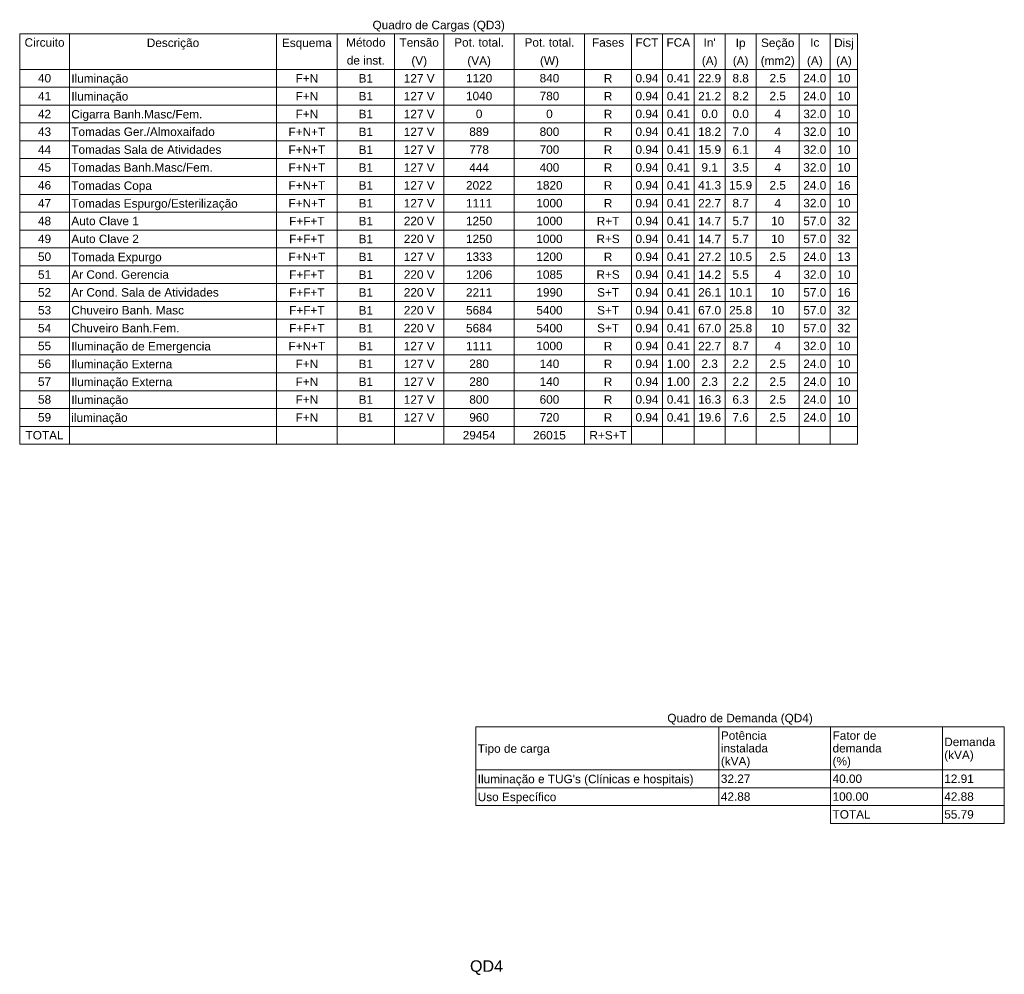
# Model space of a CAD drawing. Header units: millimetres. Extents: x -8 to 220, y -114 to 51.
# Tile 72 of 82: x 124 to 149, y 7 to 31. Entities that reach past the tile are written whole.
import ezdxf

# ---------------------------------------------------------------- set-up
doc = ezdxf.new("R2010")
doc.units = ezdxf.units.MM
doc.header["$MEASUREMENT"] = 0
doc.layers.add('DI-Tabelas', color=7, linetype='Continuous', lineweight=5)
doc.layers.add('DI-Títulos', color=3, linetype='Continuous', lineweight=5)
doc.styles.add('Arial', font='arial.ttf')

msp = doc.modelspace()

# ---------------------------------------------------------------- linework, layer by layer
at = {"layer": 'DI-Tabelas'}
for p, q in [((145.567, 31.027), (123.72, 31.027)), ((123.72, 30.562), (123.72, 31.027)), ((125.016, 31.027), (125.016, 30.562)), ((130.418, 31.027), (130.418, 30.562)), ((131.996, 31.027), (131.996, 30.562)), ((133.492, 31.027), (133.492, 30.562)), ((134.781, 31.027), (134.781, 30.562)), ((136.615, 31.027), (136.615, 30.562)), ((138.449, 31.027), (138.449, 30.562)), ((139.67, 31.027), (139.67, 30.562)), ((140.478, 31.027), (140.478, 30.562)), ((141.304, 31.027), (141.304, 30.562)), ((142.112, 31.027), (142.112, 30.562)), ((142.92, 31.027), (142.92, 30.562)), ((144.046, 31.027), (144.046, 30.562)), ((144.854, 31.027), (144.854, 30.562)), ((145.567, 31.027), (145.567, 30.562)), ((123.72, 30.097), (123.72, 30.562)), ((125.016, 30.562), (125.016, 30.097)), ((130.418, 30.562), (130.418, 30.097)), ((131.996, 30.562), (131.996, 30.097)), ((133.492, 30.562), (133.492, 30.097)), ((134.781, 30.562), (134.781, 30.097)), ((136.615, 30.562), (136.615, 30.097)), ((138.449, 30.562), (138.449, 30.097)), ((139.67, 30.562), (139.67, 30.097)), ((140.478, 30.562), (140.478, 30.097)), ((141.304, 30.562), (141.304, 30.097)), ((142.112, 30.562), (142.112, 30.097)), ((142.92, 30.562), (142.92, 30.097)), ((144.046, 30.562), (144.046, 30.097)), ((144.854, 30.562), (144.854, 30.097)), ((145.567, 30.562), (145.567, 30.097)), ((125.016, 30.097), (123.72, 30.097)), ((123.72, 29.632), (123.72, 30.097)), ((123.72, 30.097), (125.016, 30.097)), ((130.418, 30.097), (125.016, 30.097)), ((125.016, 30.097), (125.016, 29.632)), ((125.016, 30.097), (130.418, 30.097)), ((131.996, 30.097), (130.418, 30.097)), ((130.418, 30.097), (130.418, 29.632)), ((130.418, 30.097), (131.996, 30.097)), ((133.492, 30.097), (131.996, 30.097)), ((131.996, 30.097), (131.996, 29.632)), ((131.996, 30.097), (133.492, 30.097)), ((134.781, 30.097), (133.492, 30.097)), ((133.492, 30.097), (133.492, 29.632)), ((133.492, 30.097), (134.781, 30.097)), ((136.615, 30.097), (134.781, 30.097)), ((134.781, 30.097), (134.781, 29.632)), ((134.781, 30.097), (136.615, 30.097)), ((138.449, 30.097), (136.615, 30.097)), ((136.615, 30.097), (136.615, 29.632)), ((136.615, 30.097), (138.449, 30.097)), ((139.67, 30.097), (138.449, 30.097)), ((138.449, 30.097), (138.449, 29.632)), ((138.449, 30.097), (139.67, 30.097)), ((140.478, 30.097), (139.67, 30.097)), ((139.67, 30.097), (139.67, 29.632)), ((139.67, 30.097), (140.478, 30.097)), ((141.304, 30.097), (140.478, 30.097)), ((140.478, 30.097), (140.478, 29.632)), ((140.478, 30.097), (141.304, 30.097)), ((142.112, 30.097), (141.304, 30.097)), ((141.304, 30.097), (141.304, 29.632)), ((141.304, 30.097), (142.112, 30.097)), ((142.92, 30.097), (142.112, 30.097)), ((142.112, 30.097), (142.112, 29.632)), ((142.112, 30.097), (142.92, 30.097)), ((144.046, 30.097), (142.92, 30.097)), ((142.92, 30.097), (142.92, 29.632)), ((142.92, 30.097), (144.046, 30.097)), ((144.854, 30.097), (144.046, 30.097)), ((144.046, 30.097), (144.046, 29.632)), ((144.046, 30.097), (144.854, 30.097)), ((145.567, 30.097), (144.854, 30.097)), ((144.854, 30.097), (144.854, 29.632)), ((144.854, 30.097), (145.567, 30.097)), ((145.567, 30.097), (145.567, 29.632)), ((125.016, 29.632), (123.72, 29.632)), ((123.72, 29.166), (123.72, 29.632)), ((130.418, 29.632), (125.016, 29.632)), ((125.016, 29.632), (125.016, 29.166)), ((131.996, 29.632), (130.418, 29.632)), ((130.418, 29.632), (130.418, 29.166)), ((133.492, 29.632), (131.996, 29.632)), ((131.996, 29.632), (131.996, 29.166)), ((134.781, 29.632), (133.492, 29.632)), ((133.492, 29.632), (133.492, 29.166)), ((136.615, 29.632), (134.781, 29.632)), ((134.781, 29.632), (134.781, 29.166)), ((138.449, 29.632), (136.615, 29.632)), ((136.615, 29.632), (136.615, 29.166)), ((139.67, 29.632), (138.449, 29.632)), ((138.449, 29.632), (138.449, 29.166)), ((140.478, 29.632), (139.67, 29.632)), ((139.67, 29.632), (139.67, 29.166)), ((141.304, 29.632), (140.478, 29.632)), ((140.478, 29.632), (140.478, 29.166)), ((142.112, 29.632), (141.304, 29.632)), ((141.304, 29.632), (141.304, 29.166)), ((142.92, 29.632), (142.112, 29.632)), ((142.112, 29.632), (142.112, 29.166)), ((144.046, 29.632), (142.92, 29.632)), ((142.92, 29.632), (142.92, 29.166)), ((144.854, 29.632), (144.046, 29.632)), ((144.046, 29.632), (144.046, 29.166)), ((145.567, 29.632), (144.854, 29.632)), ((144.854, 29.632), (144.854, 29.166)), ((145.567, 29.632), (145.567, 29.166)), ((125.016, 29.166), (123.72, 29.166)), ((123.72, 28.701), (123.72, 29.166)), ((130.418, 29.166), (125.016, 29.166)), ((125.016, 29.166), (125.016, 28.701)), ((131.996, 29.166), (130.418, 29.166)), ((130.418, 29.166), (130.418, 28.701)), ((133.492, 29.166), (131.996, 29.166)), ((131.996, 29.166), (131.996, 28.701)), ((134.781, 29.166), (133.492, 29.166)), ((133.492, 29.166), (133.492, 28.701)), ((136.615, 29.166), (134.781, 29.166)), ((134.781, 29.166), (134.781, 28.701)), ((138.449, 29.166), (136.615, 29.166)), ((136.615, 29.166), (136.615, 28.701)), ((139.67, 29.166), (138.449, 29.166)), ((138.449, 29.166), (138.449, 28.701)), ((140.478, 29.166), (139.67, 29.166)), ((139.67, 29.166), (139.67, 28.701)), ((141.304, 29.166), (140.478, 29.166)), ((140.478, 29.166), (140.478, 28.701)), ((142.112, 29.166), (141.304, 29.166)), ((141.304, 29.166), (141.304, 28.701)), ((142.92, 29.166), (142.112, 29.166)), ((142.112, 29.166), (142.112, 28.701)), ((144.046, 29.166), (142.92, 29.166)), ((142.92, 29.166), (142.92, 28.701)), ((144.854, 29.166), (144.046, 29.166)), ((144.046, 29.166), (144.046, 28.701)), ((145.567, 29.166), (144.854, 29.166)), ((144.854, 29.166), (144.854, 28.701)), ((145.567, 29.166), (145.567, 28.701)), ((125.016, 28.701), (123.72, 28.701)), ((123.72, 28.236), (123.72, 28.701)), ((130.418, 28.701), (125.016, 28.701)), ((125.016, 28.701), (125.016, 28.236)), ((131.996, 28.701), (130.418, 28.701)), ((130.418, 28.701), (130.418, 28.236)), ((133.492, 28.701), (131.996, 28.701)), ((131.996, 28.701), (131.996, 28.236)), ((134.781, 28.701), (133.492, 28.701)), ((133.492, 28.701), (133.492, 28.236)), ((136.615, 28.701), (134.781, 28.701)), ((134.781, 28.701), (134.781, 28.236)), ((138.449, 28.701), (136.615, 28.701)), ((136.615, 28.701), (136.615, 28.236)), ((139.67, 28.701), (138.449, 28.701)), ((138.449, 28.701), (138.449, 28.236)), ((140.478, 28.701), (139.67, 28.701)), ((139.67, 28.701), (139.67, 28.236)), ((141.304, 28.701), (140.478, 28.701)), ((140.478, 28.701), (140.478, 28.236)), ((142.112, 28.701), (141.304, 28.701)), ((141.304, 28.701), (141.304, 28.236)), ((142.92, 28.701), (142.112, 28.701)), ((142.112, 28.701), (142.112, 28.236)), ((144.046, 28.701), (142.92, 28.701)), ((142.92, 28.701), (142.92, 28.236)), ((144.854, 28.701), (144.046, 28.701)), ((144.046, 28.701), (144.046, 28.236)), ((145.567, 28.701), (144.854, 28.701)), ((144.854, 28.701), (144.854, 28.236)), ((145.567, 28.701), (145.567, 28.236)), ((125.016, 28.236), (123.72, 28.236)), ((123.72, 27.771), (123.72, 28.236)), ((130.418, 28.236), (125.016, 28.236)), ((125.016, 28.236), (125.016, 27.771)), ((131.996, 28.236), (130.418, 28.236)), ((130.418, 28.236), (130.418, 27.771)), ((133.492, 28.236), (131.996, 28.236)), ((131.996, 28.236), (131.996, 27.771)), ((134.781, 28.236), (133.492, 28.236)), ((133.492, 28.236), (133.492, 27.771)), ((136.615, 28.236), (134.781, 28.236)), ((134.781, 28.236), (134.781, 27.771)), ((138.449, 28.236), (136.615, 28.236)), ((136.615, 28.236), (136.615, 27.771)), ((139.67, 28.236), (138.449, 28.236)), ((138.449, 28.236), (138.449, 27.771)), ((140.478, 28.236), (139.67, 28.236)), ((139.67, 28.236), (139.67, 27.771)), ((141.304, 28.236), (140.478, 28.236)), ((140.478, 28.236), (140.478, 27.771)), ((142.112, 28.236), (141.304, 28.236)), ((141.304, 28.236), (141.304, 27.771)), ((142.92, 28.236), (142.112, 28.236)), ((142.112, 28.236), (142.112, 27.771)), ((144.046, 28.236), (142.92, 28.236)), ((142.92, 28.236), (142.92, 27.771)), ((144.854, 28.236), (144.046, 28.236)), ((144.046, 28.236), (144.046, 27.771)), ((145.567, 28.236), (144.854, 28.236)), ((144.854, 28.236), (144.854, 27.771)), ((145.567, 28.236), (145.567, 27.771)), ((125.016, 27.771), (123.72, 27.771)), ((123.72, 27.306), (123.72, 27.771)), ((130.418, 27.771), (125.016, 27.771)), ((125.016, 27.771), (125.016, 27.306)), ((131.996, 27.771), (130.418, 27.771)), ((130.418, 27.771), (130.418, 27.306)), ((133.492, 27.771), (131.996, 27.771)), ((131.996, 27.771), (131.996, 27.306)), ((134.781, 27.771), (133.492, 27.771)), ((133.492, 27.771), (133.492, 27.306)), ((136.615, 27.771), (134.781, 27.771)), ((134.781, 27.771), (134.781, 27.306)), ((138.449, 27.771), (136.615, 27.771)), ((136.615, 27.771), (136.615, 27.306)), ((139.67, 27.771), (138.449, 27.771)), ((138.449, 27.771), (138.449, 27.306)), ((140.478, 27.771), (139.67, 27.771)), ((139.67, 27.771), (139.67, 27.306)), ((141.304, 27.771), (140.478, 27.771)), ((140.478, 27.771), (140.478, 27.306)), ((142.112, 27.771), (141.304, 27.771)), ((141.304, 27.771), (141.304, 27.306)), ((142.92, 27.771), (142.112, 27.771)), ((142.112, 27.771), (142.112, 27.306)), ((144.046, 27.771), (142.92, 27.771)), ((142.92, 27.771), (142.92, 27.306)), ((144.854, 27.771), (144.046, 27.771)), ((144.046, 27.771), (144.046, 27.306)), ((145.567, 27.771), (144.854, 27.771)), ((144.854, 27.771), (144.854, 27.306)), ((145.567, 27.771), (145.567, 27.306)), ((125.016, 27.306), (123.72, 27.306)), ((123.72, 26.84), (123.72, 27.306)), ((130.418, 27.306), (125.016, 27.306)), ((125.016, 27.306), (125.016, 26.84)), ((131.996, 27.306), (130.418, 27.306)), ((130.418, 27.306), (130.418, 26.84)), ((133.492, 27.306), (131.996, 27.306)), ((131.996, 27.306), (131.996, 26.84)), ((134.781, 27.306), (133.492, 27.306)), ((133.492, 27.306), (133.492, 26.84)), ((136.615, 27.306), (134.781, 27.306)), ((134.781, 27.306), (134.781, 26.84)), ((138.449, 27.306), (136.615, 27.306)), ((136.615, 27.306), (136.615, 26.84)), ((139.67, 27.306), (138.449, 27.306)), ((138.449, 27.306), (138.449, 26.84)), ((140.478, 27.306), (139.67, 27.306)), ((139.67, 27.306), (139.67, 26.84)), ((141.304, 27.306), (140.478, 27.306)), ((140.478, 27.306), (140.478, 26.84)), ((142.112, 27.306), (141.304, 27.306)), ((141.304, 27.306), (141.304, 26.84)), ((142.92, 27.306), (142.112, 27.306)), ((142.112, 27.306), (142.112, 26.84)), ((144.046, 27.306), (142.92, 27.306)), ((142.92, 27.306), (142.92, 26.84)), ((144.854, 27.306), (144.046, 27.306)), ((144.046, 27.306), (144.046, 26.84)), ((145.567, 27.306), (144.854, 27.306)), ((144.854, 27.306), (144.854, 26.84)), ((145.567, 27.306), (145.567, 26.84)), ((125.016, 26.84), (123.72, 26.84)), ((123.72, 26.375), (123.72, 26.84)), ((130.418, 26.84), (125.016, 26.84)), ((125.016, 26.84), (125.016, 26.375)), ((131.996, 26.84), (130.418, 26.84)), ((130.418, 26.84), (130.418, 26.375)), ((133.492, 26.84), (131.996, 26.84)), ((131.996, 26.84), (131.996, 26.375)), ((134.781, 26.84), (133.492, 26.84)), ((133.492, 26.84), (133.492, 26.375)), ((136.615, 26.84), (134.781, 26.84)), ((134.781, 26.84), (134.781, 26.375)), ((138.449, 26.84), (136.615, 26.84)), ((136.615, 26.84), (136.615, 26.375)), ((139.67, 26.84), (138.449, 26.84)), ((138.449, 26.84), (138.449, 26.375)), ((140.478, 26.84), (139.67, 26.84)), ((139.67, 26.84), (139.67, 26.375)), ((141.304, 26.84), (140.478, 26.84)), ((140.478, 26.84), (140.478, 26.375)), ((142.112, 26.84), (141.304, 26.84)), ((141.304, 26.84), (141.304, 26.375)), ((142.92, 26.84), (142.112, 26.84)), ((142.112, 26.84), (142.112, 26.375)), ((144.046, 26.84), (142.92, 26.84)), ((142.92, 26.84), (142.92, 26.375)), ((144.854, 26.84), (144.046, 26.84)), ((144.046, 26.84), (144.046, 26.375)), ((145.567, 26.84), (144.854, 26.84)), ((144.854, 26.84), (144.854, 26.375)), ((145.567, 26.84), (145.567, 26.375)), ((125.016, 26.375), (123.72, 26.375)), ((123.72, 25.91), (123.72, 26.375)), ((130.418, 26.375), (125.016, 26.375)), ((125.016, 26.375), (125.016, 25.91)), ((131.996, 26.375), (130.418, 26.375)), ((130.418, 26.375), (130.418, 25.91)), ((133.492, 26.375), (131.996, 26.375)), ((131.996, 26.375), (131.996, 25.91)), ((134.781, 26.375), (133.492, 26.375)), ((133.492, 26.375), (133.492, 25.91)), ((136.615, 26.375), (134.781, 26.375)), ((134.781, 26.375), (134.781, 25.91)), ((138.449, 26.375), (136.615, 26.375)), ((136.615, 26.375), (136.615, 25.91)), ((139.67, 26.375), (138.449, 26.375)), ((138.449, 26.375), (138.449, 25.91)), ((140.478, 26.375), (139.67, 26.375)), ((139.67, 26.375), (139.67, 25.91)), ((141.304, 26.375), (140.478, 26.375)), ((140.478, 26.375), (140.478, 25.91)), ((142.112, 26.375), (141.304, 26.375)), ((141.304, 26.375), (141.304, 25.91)), ((142.92, 26.375), (142.112, 26.375)), ((142.112, 26.375), (142.112, 25.91)), ((144.046, 26.375), (142.92, 26.375)), ((142.92, 26.375), (142.92, 25.91)), ((144.854, 26.375), (144.046, 26.375)), ((144.046, 26.375), (144.046, 25.91)), ((145.567, 26.375), (144.854, 26.375)), ((144.854, 26.375), (144.854, 25.91)), ((145.567, 26.375), (145.567, 25.91)), ((125.016, 25.91), (123.72, 25.91)), ((123.72, 25.445), (123.72, 25.91)), ((130.418, 25.91), (125.016, 25.91)), ((125.016, 25.91), (125.016, 25.445)), ((131.996, 25.91), (130.418, 25.91)), ((130.418, 25.91), (130.418, 25.445)), ((133.492, 25.91), (131.996, 25.91)), ((131.996, 25.91), (131.996, 25.445)), ((134.781, 25.91), (133.492, 25.91)), ((133.492, 25.91), (133.492, 25.445)), ((136.615, 25.91), (134.781, 25.91)), ((134.781, 25.91), (134.781, 25.445)), ((138.449, 25.91), (136.615, 25.91)), ((136.615, 25.91), (136.615, 25.445)), ((139.67, 25.91), (138.449, 25.91)), ((138.449, 25.91), (138.449, 25.445)), ((140.478, 25.91), (139.67, 25.91)), ((139.67, 25.91), (139.67, 25.445)), ((141.304, 25.91), (140.478, 25.91)), ((140.478, 25.91), (140.478, 25.445)), ((142.112, 25.91), (141.304, 25.91)), ((141.304, 25.91), (141.304, 25.445)), ((142.92, 25.91), (142.112, 25.91)), ((142.112, 25.91), (142.112, 25.445)), ((144.046, 25.91), (142.92, 25.91)), ((142.92, 25.91), (142.92, 25.445)), ((144.854, 25.91), (144.046, 25.91)), ((144.046, 25.91), (144.046, 25.445)), ((145.567, 25.91), (144.854, 25.91)), ((144.854, 25.91), (144.854, 25.445)), ((145.567, 25.91), (145.567, 25.445)), ((125.016, 25.445), (123.72, 25.445)), ((123.72, 24.98), (123.72, 25.445)), ((130.418, 25.445), (125.016, 25.445)), ((125.016, 25.445), (125.016, 24.98)), ((131.996, 25.445), (130.418, 25.445)), ((130.418, 25.445), (130.418, 24.98)), ((133.492, 25.445), (131.996, 25.445)), ((131.996, 25.445), (131.996, 24.98)), ((134.781, 25.445), (133.492, 25.445)), ((133.492, 25.445), (133.492, 24.98)), ((136.615, 25.445), (134.781, 25.445)), ((134.781, 25.445), (134.781, 24.98)), ((138.449, 25.445), (136.615, 25.445)), ((136.615, 25.445), (136.615, 24.98)), ((139.67, 25.445), (138.449, 25.445)), ((138.449, 25.445), (138.449, 24.98)), ((140.478, 25.445), (139.67, 25.445)), ((139.67, 25.445), (139.67, 24.98)), ((141.304, 25.445), (140.478, 25.445)), ((140.478, 25.445), (140.478, 24.98)), ((142.112, 25.445), (141.304, 25.445)), ((141.304, 25.445), (141.304, 24.98)), ((142.92, 25.445), (142.112, 25.445)), ((142.112, 25.445), (142.112, 24.98)), ((144.046, 25.445), (142.92, 25.445)), ((142.92, 25.445), (142.92, 24.98)), ((144.854, 25.445), (144.046, 25.445)), ((144.046, 25.445), (144.046, 24.98)), ((145.567, 25.445), (144.854, 25.445)), ((144.854, 25.445), (144.854, 24.98)), ((145.567, 25.445), (145.567, 24.98)), ((125.016, 24.98), (123.72, 24.98)), ((123.72, 24.514), (123.72, 24.98)), ((130.418, 24.98), (125.016, 24.98)), ((125.016, 24.98), (125.016, 24.514)), ((131.996, 24.98), (130.418, 24.98)), ((130.418, 24.98), (130.418, 24.514)), ((133.492, 24.98), (131.996, 24.98)), ((131.996, 24.98), (131.996, 24.514)), ((134.781, 24.98), (133.492, 24.98)), ((133.492, 24.98), (133.492, 24.514)), ((136.615, 24.98), (134.781, 24.98)), ((134.781, 24.98), (134.781, 24.514)), ((138.449, 24.98), (136.615, 24.98)), ((136.615, 24.98), (136.615, 24.514)), ((139.67, 24.98), (138.449, 24.98)), ((138.449, 24.98), (138.449, 24.514)), ((140.478, 24.98), (139.67, 24.98)), ((139.67, 24.98), (139.67, 24.514)), ((141.304, 24.98), (140.478, 24.98)), ((140.478, 24.98), (140.478, 24.514)), ((142.112, 24.98), (141.304, 24.98)), ((141.304, 24.98), (141.304, 24.514)), ((142.92, 24.98), (142.112, 24.98)), ((142.112, 24.98), (142.112, 24.514)), ((144.046, 24.98), (142.92, 24.98)), ((142.92, 24.98), (142.92, 24.514)), ((144.854, 24.98), (144.046, 24.98)), ((144.046, 24.98), (144.046, 24.514)), ((145.567, 24.98), (144.854, 24.98)), ((144.854, 24.98), (144.854, 24.514)), ((145.567, 24.98), (145.567, 24.514)), ((125.016, 24.514), (123.72, 24.514)), ((123.72, 24.049), (123.72, 24.514)), ((130.418, 24.514), (125.016, 24.514)), ((125.016, 24.514), (125.016, 24.049)), ((131.996, 24.514), (130.418, 24.514)), ((130.418, 24.514), (130.418, 24.049)), ((133.492, 24.514), (131.996, 24.514)), ((131.996, 24.514), (131.996, 24.049)), ((134.781, 24.514), (133.492, 24.514)), ((133.492, 24.514), (133.492, 24.049)), ((136.615, 24.514), (134.781, 24.514)), ((134.781, 24.514), (134.781, 24.049)), ((138.449, 24.514), (136.615, 24.514)), ((136.615, 24.514), (136.615, 24.049)), ((139.67, 24.514), (138.449, 24.514)), ((138.449, 24.514), (138.449, 24.049)), ((140.478, 24.514), (139.67, 24.514)), ((139.67, 24.514), (139.67, 24.049)), ((141.304, 24.514), (140.478, 24.514)), ((140.478, 24.514), (140.478, 24.049)), ((142.112, 24.514), (141.304, 24.514)), ((141.304, 24.514), (141.304, 24.049)), ((142.92, 24.514), (142.112, 24.514)), ((142.112, 24.514), (142.112, 24.049)), ((144.046, 24.514), (142.92, 24.514)), ((142.92, 24.514), (142.92, 24.049)), ((144.854, 24.514), (144.046, 24.514)), ((144.046, 24.514), (144.046, 24.049)), ((145.567, 24.514), (144.854, 24.514)), ((144.854, 24.514), (144.854, 24.049)), ((145.567, 24.514), (145.567, 24.049)), ((125.016, 24.049), (123.72, 24.049)), ((123.72, 23.584), (123.72, 24.049)), ((130.418, 24.049), (125.016, 24.049)), ((125.016, 24.049), (125.016, 23.584)), ((131.996, 24.049), (130.418, 24.049)), ((130.418, 24.049), (130.418, 23.584)), ((133.492, 24.049), (131.996, 24.049)), ((131.996, 24.049), (131.996, 23.584)), ((134.781, 24.049), (133.492, 24.049)), ((133.492, 24.049), (133.492, 23.584)), ((136.615, 24.049), (134.781, 24.049)), ((134.781, 24.049), (134.781, 23.584)), ((138.449, 24.049), (136.615, 24.049)), ((136.615, 24.049), (136.615, 23.584)), ((139.67, 24.049), (138.449, 24.049)), ((138.449, 24.049), (138.449, 23.584)), ((140.478, 24.049), (139.67, 24.049)), ((139.67, 24.049), (139.67, 23.584)), ((141.304, 24.049), (140.478, 24.049)), ((140.478, 24.049), (140.478, 23.584)), ((142.112, 24.049), (141.304, 24.049)), ((141.304, 24.049), (141.304, 23.584)), ((142.92, 24.049), (142.112, 24.049)), ((142.112, 24.049), (142.112, 23.584)), ((144.046, 24.049), (142.92, 24.049)), ((142.92, 24.049), (142.92, 23.584)), ((144.854, 24.049), (144.046, 24.049)), ((144.046, 24.049), (144.046, 23.584)), ((145.567, 24.049), (144.854, 24.049)), ((144.854, 24.049), (144.854, 23.584)), ((145.567, 24.049), (145.567, 23.584)), ((125.016, 23.584), (123.72, 23.584)), ((123.72, 23.119), (123.72, 23.584)), ((130.418, 23.584), (125.016, 23.584)), ((125.016, 23.584), (125.016, 23.119)), ((131.996, 23.584), (130.418, 23.584)), ((130.418, 23.584), (130.418, 23.119)), ((133.492, 23.584), (131.996, 23.584)), ((131.996, 23.584), (131.996, 23.119)), ((134.781, 23.584), (133.492, 23.584)), ((133.492, 23.584), (133.492, 23.119)), ((136.615, 23.584), (134.781, 23.584)), ((134.781, 23.584), (134.781, 23.119)), ((138.449, 23.584), (136.615, 23.584)), ((136.615, 23.584), (136.615, 23.119)), ((139.67, 23.584), (138.449, 23.584)), ((138.449, 23.584), (138.449, 23.119)), ((140.478, 23.584), (139.67, 23.584)), ((139.67, 23.584), (139.67, 23.119)), ((141.304, 23.584), (140.478, 23.584)), ((140.478, 23.584), (140.478, 23.119)), ((142.112, 23.584), (141.304, 23.584)), ((141.304, 23.584), (141.304, 23.119)), ((142.92, 23.584), (142.112, 23.584)), ((142.112, 23.584), (142.112, 23.119)), ((144.046, 23.584), (142.92, 23.584)), ((142.92, 23.584), (142.92, 23.119)), ((144.854, 23.584), (144.046, 23.584)), ((144.046, 23.584), (144.046, 23.119)), ((145.567, 23.584), (144.854, 23.584)), ((144.854, 23.584), (144.854, 23.119)), ((145.567, 23.584), (145.567, 23.119)), ((125.016, 23.119), (123.72, 23.119)), ((123.72, 22.654), (123.72, 23.119)), ((130.418, 23.119), (125.016, 23.119)), ((125.016, 23.119), (125.016, 22.654)), ((131.996, 23.119), (130.418, 23.119)), ((130.418, 23.119), (130.418, 22.654)), ((133.492, 23.119), (131.996, 23.119)), ((131.996, 23.119), (131.996, 22.654)), ((134.781, 23.119), (133.492, 23.119)), ((133.492, 23.119), (133.492, 22.654)), ((136.615, 23.119), (134.781, 23.119)), ((134.781, 23.119), (134.781, 22.654)), ((138.449, 23.119), (136.615, 23.119)), ((136.615, 23.119), (136.615, 22.654)), ((139.67, 23.119), (138.449, 23.119)), ((138.449, 23.119), (138.449, 22.654)), ((140.478, 23.119), (139.67, 23.119)), ((139.67, 23.119), (139.67, 22.654)), ((141.304, 23.119), (140.478, 23.119)), ((140.478, 23.119), (140.478, 22.654)), ((142.112, 23.119), (141.304, 23.119)), ((141.304, 23.119), (141.304, 22.654)), ((142.92, 23.119), (142.112, 23.119)), ((142.112, 23.119), (142.112, 22.654)), ((144.046, 23.119), (142.92, 23.119)), ((142.92, 23.119), (142.92, 22.654)), ((144.854, 23.119), (144.046, 23.119)), ((144.046, 23.119), (144.046, 22.654)), ((145.567, 23.119), (144.854, 23.119)), ((144.854, 23.119), (144.854, 22.654)), ((145.567, 23.119), (145.567, 22.654)), ((125.016, 22.654), (123.72, 22.654)), ((123.72, 22.188), (123.72, 22.654)), ((130.418, 22.654), (125.016, 22.654)), ((125.016, 22.654), (125.016, 22.188)), ((131.996, 22.654), (130.418, 22.654)), ((130.418, 22.654), (130.418, 22.188)), ((133.492, 22.654), (131.996, 22.654)), ((131.996, 22.654), (131.996, 22.188)), ((134.781, 22.654), (133.492, 22.654)), ((133.492, 22.654), (133.492, 22.188)), ((136.615, 22.654), (134.781, 22.654)), ((134.781, 22.654), (134.781, 22.188)), ((138.449, 22.654), (136.615, 22.654)), ((136.615, 22.654), (136.615, 22.188)), ((139.67, 22.654), (138.449, 22.654)), ((138.449, 22.654), (138.449, 22.188)), ((140.478, 22.654), (139.67, 22.654)), ((139.67, 22.654), (139.67, 22.188)), ((141.304, 22.654), (140.478, 22.654)), ((140.478, 22.654), (140.478, 22.188)), ((142.112, 22.654), (141.304, 22.654)), ((141.304, 22.654), (141.304, 22.188)), ((142.92, 22.654), (142.112, 22.654)), ((142.112, 22.654), (142.112, 22.188)), ((144.046, 22.654), (142.92, 22.654)), ((142.92, 22.654), (142.92, 22.188)), ((144.854, 22.654), (144.046, 22.654)), ((144.046, 22.654), (144.046, 22.188)), ((145.567, 22.654), (144.854, 22.654)), ((144.854, 22.654), (144.854, 22.188)), ((145.567, 22.654), (145.567, 22.188)), ((125.016, 22.188), (123.72, 22.188)), ((123.72, 21.723), (123.72, 22.188)), ((130.418, 22.188), (125.016, 22.188)), ((125.016, 22.188), (125.016, 21.723)), ((131.996, 22.188), (130.418, 22.188)), ((130.418, 22.188), (130.418, 21.723)), ((133.492, 22.188), (131.996, 22.188)), ((131.996, 22.188), (131.996, 21.723)), ((134.781, 22.188), (133.492, 22.188)), ((133.492, 22.188), (133.492, 21.723)), ((136.615, 22.188), (134.781, 22.188)), ((134.781, 22.188), (134.781, 21.723)), ((138.449, 22.188), (136.615, 22.188)), ((136.615, 22.188), (136.615, 21.723)), ((139.67, 22.188), (138.449, 22.188)), ((138.449, 22.188), (138.449, 21.723)), ((140.478, 22.188), (139.67, 22.188)), ((139.67, 22.188), (139.67, 21.723)), ((141.304, 22.188), (140.478, 22.188)), ((140.478, 22.188), (140.478, 21.723)), ((142.112, 22.188), (141.304, 22.188)), ((141.304, 22.188), (141.304, 21.723)), ((142.92, 22.188), (142.112, 22.188)), ((142.112, 22.188), (142.112, 21.723)), ((144.046, 22.188), (142.92, 22.188)), ((142.92, 22.188), (142.92, 21.723)), ((144.854, 22.188), (144.046, 22.188)), ((144.046, 22.188), (144.046, 21.723)), ((145.567, 22.188), (144.854, 22.188)), ((144.854, 22.188), (144.854, 21.723)), ((145.567, 22.188), (145.567, 21.723)), ((125.016, 21.723), (123.72, 21.723)), ((123.72, 21.258), (123.72, 21.723)), ((130.418, 21.723), (125.016, 21.723)), ((125.016, 21.723), (125.016, 21.258)), ((131.996, 21.723), (130.418, 21.723)), ((130.418, 21.723), (130.418, 21.258)), ((133.492, 21.723), (131.996, 21.723)), ((131.996, 21.723), (131.996, 21.258)), ((134.781, 21.723), (133.492, 21.723)), ((133.492, 21.723), (133.492, 21.258)), ((136.615, 21.723), (134.781, 21.723)), ((134.781, 21.723), (134.781, 21.258)), ((138.449, 21.723), (136.615, 21.723)), ((136.615, 21.723), (136.615, 21.258)), ((139.67, 21.723), (138.449, 21.723)), ((138.449, 21.723), (138.449, 21.258)), ((140.478, 21.723), (139.67, 21.723)), ((139.67, 21.723), (139.67, 21.258)), ((141.304, 21.723), (140.478, 21.723)), ((140.478, 21.723), (140.478, 21.258)), ((142.112, 21.723), (141.304, 21.723)), ((141.304, 21.723), (141.304, 21.258)), ((142.92, 21.723), (142.112, 21.723)), ((142.112, 21.723), (142.112, 21.258)), ((144.046, 21.723), (142.92, 21.723)), ((142.92, 21.723), (142.92, 21.258)), ((144.854, 21.723), (144.046, 21.723)), ((144.046, 21.723), (144.046, 21.258)), ((145.567, 21.723), (144.854, 21.723)), ((144.854, 21.723), (144.854, 21.258)), ((145.567, 21.723), (145.567, 21.258)), ((125.016, 21.258), (123.72, 21.258)), ((123.72, 20.793), (123.72, 21.258)), ((130.418, 21.258), (125.016, 21.258)), ((125.016, 21.258), (125.016, 20.793)), ((131.996, 21.258), (130.418, 21.258)), ((130.418, 21.258), (130.418, 20.793)), ((133.492, 21.258), (131.996, 21.258)), ((131.996, 21.258), (131.996, 20.793)), ((134.781, 21.258), (133.492, 21.258)), ((133.492, 21.258), (133.492, 20.793)), ((136.615, 21.258), (134.781, 21.258)), ((134.781, 21.258), (134.781, 20.793)), ((138.449, 21.258), (136.615, 21.258)), ((136.615, 21.258), (136.615, 20.793)), ((139.67, 21.258), (138.449, 21.258)), ((138.449, 21.258), (138.449, 20.793)), ((140.478, 21.258), (139.67, 21.258)), ((139.67, 21.258), (139.67, 20.793)), ((141.304, 21.258), (140.478, 21.258)), ((140.478, 21.258), (140.478, 20.793)), ((142.112, 21.258), (141.304, 21.258)), ((141.304, 21.258), (141.304, 20.793)), ((142.92, 21.258), (142.112, 21.258)), ((142.112, 21.258), (142.112, 20.793)), ((144.046, 21.258), (142.92, 21.258)), ((142.92, 21.258), (142.92, 20.793)), ((144.854, 21.258), (144.046, 21.258)), ((144.046, 21.258), (144.046, 20.793)), ((145.567, 21.258), (144.854, 21.258)), ((144.854, 21.258), (144.854, 20.793)), ((145.567, 21.258), (145.567, 20.793)), ((125.016, 20.793), (123.72, 20.793)), ((123.72, 20.328), (123.72, 20.793)), ((130.418, 20.793), (125.016, 20.793)), ((125.016, 20.793), (125.016, 20.328)), ((131.996, 20.793), (130.418, 20.793)), ((130.418, 20.793), (130.418, 20.328)), ((133.492, 20.793), (131.996, 20.793)), ((131.996, 20.793), (131.996, 20.328)), ((134.781, 20.793), (133.492, 20.793)), ((133.492, 20.793), (133.492, 20.328)), ((136.615, 20.793), (134.781, 20.793)), ((134.781, 20.793), (134.781, 20.328)), ((138.449, 20.793), (136.615, 20.793)), ((136.615, 20.793), (136.615, 20.328)), ((139.67, 20.793), (138.449, 20.793)), ((138.449, 20.793), (138.449, 20.328)), ((140.478, 20.793), (139.67, 20.793)), ((139.67, 20.793), (139.67, 20.328)), ((141.304, 20.793), (140.478, 20.793)), ((140.478, 20.793), (140.478, 20.328)), ((142.112, 20.793), (141.304, 20.793)), ((141.304, 20.793), (141.304, 20.328)), ((142.92, 20.793), (142.112, 20.793)), ((142.112, 20.793), (142.112, 20.328)), ((144.046, 20.793), (142.92, 20.793)), ((142.92, 20.793), (142.92, 20.328)), ((144.854, 20.793), (144.046, 20.793)), ((144.046, 20.793), (144.046, 20.328)), ((145.567, 20.793), (144.854, 20.793)), ((144.854, 20.793), (144.854, 20.328)), ((145.567, 20.793), (145.567, 20.328)), ((125.016, 20.328), (123.72, 20.328)), ((130.418, 20.328), (125.016, 20.328)), ((131.996, 20.328), (130.418, 20.328)), ((133.492, 20.328), (131.996, 20.328)), ((134.781, 20.328), (133.492, 20.328)), ((136.615, 20.328), (134.781, 20.328)), ((138.449, 20.328), (136.615, 20.328)), ((139.67, 20.328), (138.449, 20.328)), ((140.478, 20.328), (139.67, 20.328)), ((141.304, 20.328), (140.478, 20.328)), ((142.112, 20.328), (141.304, 20.328)), ((142.92, 20.328), (142.112, 20.328)), ((144.046, 20.328), (142.92, 20.328)), ((144.854, 20.328), (144.046, 20.328)), ((145.567, 20.328), (144.854, 20.328)), ((149.391, 12.965), (135.612, 12.965)), ((135.612, 11.84), (135.612, 12.965)), ((141.951, 12.965), (141.951, 11.84)), ((144.863, 12.965), (144.863, 11.84)), ((147.775, 12.965), (147.775, 11.84)), ((149.391, 12.965), (149.391, 11.84)), ((141.951, 11.84), (135.612, 11.84)), ((135.612, 11.375), (135.612, 11.84)), ((135.612, 11.84), (141.951, 11.84)), ((144.863, 11.84), (141.951, 11.84)), ((141.951, 11.84), (141.951, 11.375)), ((141.951, 11.84), (144.863, 11.84)), ((147.775, 11.84), (144.863, 11.84)), ((144.863, 11.84), (144.863, 11.375)), ((144.863, 11.84), (147.775, 11.84)), ((149.391, 11.84), (147.775, 11.84)), ((147.775, 11.84), (147.775, 11.375)), ((147.775, 11.84), (149.391, 11.84)), ((149.391, 11.84), (149.391, 11.375)), ((141.951, 11.375), (135.612, 11.375)), ((135.612, 10.909), (135.612, 11.375)), ((144.863, 11.375), (141.951, 11.375)), ((141.951, 11.375), (141.951, 10.909)), ((147.775, 11.375), (144.863, 11.375)), ((144.863, 11.375), (144.863, 10.909)), ((149.391, 11.375), (147.775, 11.375)), ((147.775, 11.375), (147.775, 10.909)), ((149.391, 11.375), (149.391, 10.909)), ((141.951, 10.909), (135.612, 10.909)), ((144.863, 10.909), (141.951, 10.909)), ((147.775, 10.909), (144.863, 10.909)), ((144.863, 10.909), (144.863, 10.444)), ((149.391, 10.909), (147.775, 10.909)), ((147.775, 10.909), (147.775, 10.444)), ((149.391, 10.909), (149.391, 10.444)), ((147.775, 10.444), (144.863, 10.444)), ((149.391, 10.444), (147.775, 10.444))]:
    msp.add_line(p, q, dxfattribs=at)

# ---------------------------------------------------------------- texts
at = {"layer": 'DI-Tabelas', "char_height": 0.22, "line_spacing_factor": 0.6, "style": 'Arial'}
for s, insert, width, attachment_point in [('Quadro de Cargas (QD3)', (134.644, 31.077), 6.89982, 8), ('Circuito', (124.368, 30.685), 2.08329, 8), ('Descrição', (127.717, 30.612), 2.7329, 8), ('Esquema', (131.207, 30.612), 2.59674, 8), ('Método', (132.744, 30.685), 2.04976, 8), ('Tensão', (134.136, 30.685), 2.05009, 8), ('Pot. total.', (135.698, 30.685), 2.59607, 8), ('Pot. total.', (137.532, 30.685), 2.59607, 8), ('Fases', (139.06, 30.685), 1.67415, 8), ('FCT', (140.074, 30.685), 1.19524, 8), ('FCA', (140.891, 30.685), 1.22979, 8), ("In'", (141.708, 30.685), 0.62982, 8), ('Ip', (142.516, 30.612), 0.51244, 8), ('Seção', (143.483, 30.612), 1.7429, 8), ('Ic', (144.45, 30.685), 0.47823, 8), ('Disj', (145.21, 30.612), 1.02454, 8), ('de inst.', (132.744, 30.219), 1.98134, 8), ('(V)', (134.136, 30.147), 0.8193, 8), ('(VA)', (135.698, 30.147), 1.22945, 8), ('(W)', (137.532, 30.147), 0.98933, 8), ('(A)', (141.708, 30.147), 0.8193, 8), ('(A)', (142.516, 30.147), 0.8193, 8), ('(mm2)', (143.483, 30.147), 1.77509, 8), ('(A)', (144.45, 30.147), 0.8193, 8), ('(A)', (145.21, 30.147), 0.8193, 8), ('40', (124.368, 29.754), 0.68348, 8), ('F+N', (131.207, 29.754), 1.17848, 8), ('B1', (132.744, 29.754), 0.75189, 8), ('127 V', (134.136, 29.754), 1.60607, 8), ('1120', (135.698, 29.754), 1.36695, 8), ('840', (137.532, 29.754), 1.02521, 8), ('R', (139.06, 29.754), 0.44402, 8), ('0.94', (140.074, 29.754), 1.19591, 8), ('0.41', (140.891, 29.754), 1.19591, 8), ('22.9', (141.708, 29.754), 1.19591, 8), ('8.8', (142.516, 29.754), 0.85418, 8), ('2.5', (143.483, 29.754), 0.85418, 8), ('24.0', (144.45, 29.754), 1.19591, 8), ('10', (145.21, 29.754), 0.68348, 8), ('Iluminação', (125.066, 29.682), 2.97201, 7), ('41', (124.368, 29.289), 0.68348, 8), ('Iluminação', (125.066, 29.216), 2.97201, 7), ('F+N', (131.207, 29.289), 1.17848, 8), ('B1', (132.744, 29.289), 0.75189, 8), ('127 V', (134.136, 29.289), 1.60607, 8), ('1040', (135.698, 29.289), 1.36695, 8), ('780', (137.532, 29.289), 1.02521, 8), ('R', (139.06, 29.289), 0.44402, 8), ('0.94', (140.074, 29.289), 1.19591, 8), ('0.41', (140.891, 29.289), 1.19591, 8), ('21.2', (141.708, 29.289), 1.19591, 8), ('8.2', (142.516, 29.289), 0.85418, 8), ('2.5', (143.483, 29.289), 0.85418, 8), ('24.0', (144.45, 29.289), 1.19591, 8), ('10', (145.21, 29.289), 0.68348, 8), ('42', (124.368, 28.824), 0.68348, 8), ('Cigarra Banh.Masc/Fem.', (125.066, 28.751), 6.8314, 7), ('F+N', (131.207, 28.824), 1.17848, 8), ('B1', (132.744, 28.824), 0.75189, 8), ('127 V', (134.136, 28.824), 1.60607, 8), ('0', (135.698, 28.824), 0.34174, 8), ('0', (137.532, 28.824), 0.34174, 8), ('R', (139.06, 28.824), 0.44402, 8), ('0.94', (140.074, 28.824), 1.19591, 8), ('0.41', (140.891, 28.824), 1.19591, 8), ('0.0', (141.708, 28.824), 0.85418, 8), ('0.0', (142.516, 28.824), 0.85418, 8), ('4', (143.483, 28.824), 0.34174, 8), ('32.0', (144.45, 28.824), 1.19591, 8), ('10', (145.21, 28.824), 0.68348, 8), ('43', (124.368, 28.359), 0.68348, 8), ('Tomadas Ger./Almoxaifado', (125.066, 28.359), 7.48101, 7), ('F+N+T', (131.207, 28.359), 1.91293, 8), ('B1', (132.744, 28.359), 0.75189, 8), ('127 V', (134.136, 28.359), 1.60607, 8), ('889', (135.698, 28.359), 1.02521, 8), ('800', (137.532, 28.359), 1.02521, 8), ('R', (139.06, 28.359), 0.44402, 8), ('0.94', (140.074, 28.359), 1.19591, 8), ('0.41', (140.891, 28.359), 1.19591, 8), ('18.2', (141.708, 28.359), 1.19591, 8), ('7.0', (142.516, 28.359), 0.85418, 8), ('4', (143.483, 28.359), 0.34174, 8), ('32.0', (144.45, 28.359), 1.19591, 8), ('10', (145.21, 28.359), 0.68348, 8), ('44', (124.368, 27.893), 0.68348, 8), ('Tomadas Sala de Atividades', (125.066, 27.893), 7.82375, 7), ('F+N+T', (131.207, 27.893), 1.91293, 8), ('B1', (132.744, 27.893), 0.75189, 8), ('127 V', (134.136, 27.893), 1.60607, 8), ('778', (135.698, 27.893), 1.02521, 8), ('700', (137.532, 27.893), 1.02521, 8), ('R', (139.06, 27.893), 0.44402, 8), ('0.94', (140.074, 27.893), 1.19591, 8), ('0.41', (140.891, 27.893), 1.19591, 8), ('15.9', (141.708, 27.893), 1.19591, 8), ('6.1', (142.516, 27.893), 0.85418, 8), ('4', (143.483, 27.893), 0.34174, 8), ('32.0', (144.45, 27.893), 1.19591, 8), ('10', (145.21, 27.893), 0.68348, 8), ('Tomadas Banh.Masc/Fem.', (125.066, 27.428), 7.37872, 7), ('45', (124.368, 27.428), 0.68348, 8), ('F+N+T', (131.207, 27.428), 1.91293, 8), ('B1', (132.744, 27.428), 0.75189, 8), ('127 V', (134.136, 27.428), 1.60607, 8), ('444', (135.698, 27.428), 1.02521, 8), ('400', (137.532, 27.428), 1.02521, 8), ('R', (139.06, 27.428), 0.44402, 8), ('0.94', (140.074, 27.428), 1.19591, 8), ('0.41', (140.891, 27.428), 1.19591, 8), ('9.1', (141.708, 27.428), 0.85418, 8), ('3.5', (142.516, 27.428), 0.85418, 8), ('4', (143.483, 27.428), 0.34174, 8), ('32.0', (144.45, 27.428), 1.19591, 8), ('10', (145.21, 27.428), 0.68348, 8), ('46', (124.368, 26.963), 0.68348, 8), ('F+N+T', (131.207, 26.963), 1.91293, 8), ('B1', (132.744, 26.963), 0.75189, 8), ('127 V', (134.136, 26.963), 1.60607, 8), ('2022', (135.698, 26.963), 1.36695, 8), ('1820', (137.532, 26.963), 1.36695, 8), ('R', (139.06, 26.963), 0.44402, 8), ('0.94', (140.074, 26.963), 1.19591, 8), ('0.41', (140.891, 26.963), 1.19591, 8), ('41.3', (141.708, 26.963), 1.19591, 8), ('15.9', (142.516, 26.963), 1.19591, 8), ('2.5', (143.483, 26.963), 0.85418, 8), ('24.0', (144.45, 26.963), 1.19591, 8), ('16', (145.21, 26.963), 0.68348, 8), ('Tomadas Copa', (125.066, 26.89), 4.20213, 7), ('47', (124.368, 26.498), 0.68348, 8), ('Tomadas Espurgo/Esterilização', (125.066, 26.425), 8.67726, 7), ('F+N+T', (131.207, 26.498), 1.91293, 8), ('B1', (132.744, 26.498), 0.75189, 8), ('127 V', (134.136, 26.498), 1.60607, 8), ('1111', (135.698, 26.498), 1.36695, 8), ('1000', (137.532, 26.498), 1.36695, 8), ('R', (139.06, 26.498), 0.44402, 8), ('0.94', (140.074, 26.498), 1.19591, 8), ('0.41', (140.891, 26.498), 1.19591, 8), ('22.7', (141.708, 26.498), 1.19591, 8), ('8.7', (142.516, 26.498), 0.85418, 8), ('4', (143.483, 26.498), 0.34174, 8), ('32.0', (144.45, 26.498), 1.19591, 8), ('10', (145.21, 26.498), 0.68348, 8), ('48', (124.368, 26.033), 0.68348, 8), ('Auto Clave 1', (125.066, 26.033), 3.51899, 7), ('F+F+T', (131.207, 26.033), 1.84451, 8), ('B1', (132.744, 26.033), 0.75189, 8), ('220 V', (134.136, 26.033), 1.60607, 8), ('1250', (135.698, 26.033), 1.36695, 8), ('1000', (137.532, 26.033), 1.36695, 8), ('R+T', (139.06, 26.033), 1.17848, 8), ('0.94', (140.074, 26.033), 1.19591, 8), ('0.41', (140.891, 26.033), 1.19591, 8), ('14.7', (141.708, 26.033), 1.19591, 8), ('5.7', (142.516, 26.033), 0.85418, 8), ('10', (143.483, 26.033), 0.68348, 8), ('57.0', (144.45, 26.033), 1.19591, 8), ('32', (145.21, 26.033), 0.68348, 8), ('49', (124.368, 25.567), 0.68348, 8), ('Auto Clave 2', (125.066, 25.567), 3.51899, 7), ('F+F+T', (131.207, 25.567), 1.84451, 8), ('B1', (132.744, 25.567), 0.75189, 8), ('220 V', (134.136, 25.567), 1.60607, 8), ('1250', (135.698, 25.567), 1.36695, 8), ('1000', (137.532, 25.567), 1.36695, 8), ('R+S', (139.06, 25.567), 1.21302, 8), ('0.94', (140.074, 25.567), 1.19591, 8), ('0.41', (140.891, 25.567), 1.19591, 8), ('14.7', (141.708, 25.567), 1.19591, 8), ('5.7', (142.516, 25.567), 0.85418, 8), ('10', (143.483, 25.567), 0.68348, 8), ('57.0', (144.45, 25.567), 1.19591, 8), ('32', (145.21, 25.567), 0.68348, 8), ('50', (124.368, 25.102), 0.68348, 8), ('Tomada Expurgo', (125.066, 25.03), 4.71457, 7), ('F+N+T', (131.207, 25.102), 1.91293, 8), ('B1', (132.744, 25.102), 0.75189, 8), ('127 V', (134.136, 25.102), 1.60607, 8), ('1333', (135.698, 25.102), 1.36695, 8), ('1200', (137.532, 25.102), 1.36695, 8), ('R', (139.06, 25.102), 0.44402, 8), ('0.94', (140.074, 25.102), 1.19591, 8), ('0.41', (140.891, 25.102), 1.19591, 8), ('27.2', (141.708, 25.102), 1.19591, 8), ('10.5', (142.516, 25.102), 1.19591, 8), ('2.5', (143.483, 25.102), 0.85418, 8), ('24.0', (144.45, 25.102), 1.19591, 8), ('13', (145.21, 25.102), 0.68348, 8), ('51', (124.368, 24.637), 0.68348, 8), ('Ar Cond. Gerencia', (125.066, 24.637), 5.08985, 7), ('F+F+T', (131.207, 24.637), 1.84451, 8), ('B1', (132.744, 24.637), 0.75189, 8), ('220 V', (134.136, 24.637), 1.60607, 8), ('1206', (135.698, 24.637), 1.36695, 8), ('1085', (137.532, 24.637), 1.36695, 8), ('R+S', (139.06, 24.637), 1.21302, 8), ('0.94', (140.074, 24.637), 1.19591, 8), ('0.41', (140.891, 24.637), 1.19591, 8), ('14.2', (141.708, 24.637), 1.19591, 8), ('5.5', (142.516, 24.637), 0.85418, 8), ('4', (143.483, 24.637), 0.34174, 8), ('32.0', (144.45, 24.637), 1.19591, 8), ('10', (145.21, 24.637), 0.68348, 8), ('52', (124.368, 24.172), 0.68348, 8), ('Ar Cond. Sala de Atividades', (125.066, 24.172), 7.68692, 7), ('F+F+T', (131.207, 24.172), 1.84451, 8), ('B1', (132.744, 24.172), 0.75189, 8), ('220 V', (134.136, 24.172), 1.60607, 8), ('2211', (135.698, 24.172), 1.36695, 8), ('1990', (137.532, 24.172), 1.36695, 8), ('S+T', (139.06, 24.172), 1.1446, 8), ('0.94', (140.074, 24.172), 1.19591, 8), ('0.41', (140.891, 24.172), 1.19591, 8), ('26.1', (141.708, 24.172), 1.19591, 8), ('10.1', (142.516, 24.172), 1.19591, 8), ('10', (143.483, 24.172), 0.68348, 8), ('57.0', (144.45, 24.172), 1.19591, 8), ('16', (145.21, 24.172), 0.68348, 8), ('53', (124.368, 23.707), 0.68348, 8), ('Chuveiro Banh. Masc', (125.066, 23.707), 5.87595, 7), ('F+F+T', (131.207, 23.707), 1.84451, 8), ('B1', (132.744, 23.707), 0.75189, 8), ('220 V', (134.136, 23.707), 1.60607, 8), ('5684', (135.698, 23.707), 1.36695, 8), ('5400', (137.532, 23.707), 1.36695, 8), ('S+T', (139.06, 23.707), 1.1446, 8), ('0.94', (140.074, 23.707), 1.19591, 8), ('0.41', (140.891, 23.707), 1.19591, 8), ('67.0', (141.708, 23.707), 1.19591, 8), ('25.8', (142.516, 23.707), 1.19591, 8), ('10', (143.483, 23.707), 0.68348, 8), ('57.0', (144.45, 23.707), 1.19591, 8), ('32', (145.21, 23.707), 0.68348, 8), ('54', (124.368, 23.241), 0.68348, 8), ('Chuveiro Banh.Fem.', (125.066, 23.241), 5.63649, 7), ('F+F+T', (131.207, 23.241), 1.84451, 8), ('B1', (132.744, 23.241), 0.75189, 8), ('220 V', (134.136, 23.241), 1.60607, 8), ('5684', (135.698, 23.241), 1.36695, 8), ('5400', (137.532, 23.241), 1.36695, 8), ('S+T', (139.06, 23.241), 1.1446, 8), ('0.94', (140.074, 23.241), 1.19591, 8), ('0.41', (140.891, 23.241), 1.19591, 8), ('67.0', (141.708, 23.241), 1.19591, 8), ('25.8', (142.516, 23.241), 1.19591, 8), ('10', (143.483, 23.241), 0.68348, 8), ('57.0', (144.45, 23.241), 1.19591, 8), ('32', (145.21, 23.241), 0.68348, 8), ('55', (124.368, 22.776), 0.68348, 8), ('Iluminação de Emergencia', (125.066, 22.704), 7.27643, 7), ('F+N+T', (131.207, 22.776), 1.91293, 8), ('B1', (132.744, 22.776), 0.75189, 8), ('127 V', (134.136, 22.776), 1.60607, 8), ('1111', (135.698, 22.776), 1.36695, 8), ('1000', (137.532, 22.776), 1.36695, 8), ('R', (139.06, 22.776), 0.44402, 8), ('0.94', (140.074, 22.776), 1.19591, 8), ('0.41', (140.891, 22.776), 1.19591, 8), ('22.7', (141.708, 22.776), 1.19591, 8), ('8.7', (142.516, 22.776), 0.85418, 8), ('4', (143.483, 22.776), 0.34174, 8), ('32.0', (144.45, 22.776), 1.19591, 8), ('10', (145.21, 22.776), 0.68348, 8), ('56', (124.368, 22.311), 0.68348, 8), ('F+N', (131.207, 22.311), 1.17848, 8), ('B1', (132.744, 22.311), 0.75189, 8), ('127 V', (134.136, 22.311), 1.60607, 8), ('280', (135.698, 22.311), 1.02521, 8), ('140', (137.532, 22.311), 1.02521, 8), ('R', (139.06, 22.311), 0.44402, 8), ('0.94', (140.074, 22.311), 1.19591, 8), ('1.00', (140.891, 22.311), 1.19591, 8), ('2.3', (141.708, 22.311), 0.85418, 8), ('2.2', (142.516, 22.311), 0.85418, 8), ('2.5', (143.483, 22.311), 0.85418, 8), ('24.0', (144.45, 22.311), 1.19591, 8), ('10', (145.21, 22.311), 0.68348, 8), ('Iluminação Externa', (125.066, 22.238), 5.26088, 7), ('57', (124.368, 21.846), 0.68348, 8), ('Iluminação Externa', (125.066, 21.773), 5.26088, 7), ('F+N', (131.207, 21.846), 1.17848, 8), ('B1', (132.744, 21.846), 0.75189, 8), ('127 V', (134.136, 21.846), 1.60607, 8), ('280', (135.698, 21.846), 1.02521, 8), ('140', (137.532, 21.846), 1.02521, 8), ('R', (139.06, 21.846), 0.44402, 8), ('0.94', (140.074, 21.846), 1.19591, 8), ('1.00', (140.891, 21.846), 1.19591, 8), ('2.3', (141.708, 21.846), 0.85418, 8), ('2.2', (142.516, 21.846), 0.85418, 8), ('2.5', (143.483, 21.846), 0.85418, 8), ('24.0', (144.45, 21.846), 1.19591, 8), ('10', (145.21, 21.846), 0.68348, 8), ('58', (124.368, 21.381), 0.68348, 8), ('Iluminação', (125.066, 21.308), 2.97201, 7), ('F+N', (131.207, 21.381), 1.17848, 8), ('B1', (132.744, 21.381), 0.75189, 8), ('127 V', (134.136, 21.381), 1.60607, 8), ('800', (135.698, 21.381), 1.02521, 8), ('600', (137.532, 21.381), 1.02521, 8), ('R', (139.06, 21.381), 0.44402, 8), ('0.94', (140.074, 21.381), 1.19591, 8), ('0.41', (140.891, 21.381), 1.19591, 8), ('16.3', (141.708, 21.381), 1.19591, 8), ('6.3', (142.516, 21.381), 0.85418, 8), ('2.5', (143.483, 21.381), 0.85418, 8), ('24.0', (144.45, 21.381), 1.19591, 8), ('10', (145.21, 21.381), 0.68348, 8), ('59', (124.368, 20.915), 0.68348, 8), ('iluminação', (125.066, 20.843), 2.9378, 7), ('F+N', (131.207, 20.915), 1.17848, 8), ('B1', (132.744, 20.915), 0.75189, 8), ('127 V', (134.136, 20.915), 1.60607, 8), ('960', (135.698, 20.915), 1.02521, 8), ('720', (137.532, 20.915), 1.02521, 8), ('R', (139.06, 20.915), 0.44402, 8), ('0.94', (140.074, 20.915), 1.19591, 8), ('0.41', (140.891, 20.915), 1.19591, 8), ('19.6', (141.708, 20.915), 1.19591, 8), ('7.6', (142.516, 20.915), 0.85418, 8), ('2.5', (143.483, 20.915), 0.85418, 8), ('24.0', (144.45, 20.915), 1.19591, 8), ('10', (145.21, 20.915), 0.68348, 8), ('TOTAL', (124.368, 20.45), 1.98134, 8), ('29454', (135.698, 20.45), 1.70869, 8), ('26015', (137.532, 20.45), 1.70869, 8), ('R+S+T', (139.06, 20.45), 1.94747, 8), ('Quadro de Demanda (QD4)', (142.501, 13.015), 7.58329, 8), ('Potência', (142.001, 12.622), 2.39183, 7), ('Fator de', (144.913, 12.622), 2.28854, 7), ('instalada', (142.001, 12.292), 2.45991, 7), ('demanda', (144.913, 12.292), 2.56253, 7), ('Demanda', (147.825, 12.457), 2.66482, 7), ('Tipo de carga', (135.662, 12.22), 3.75777, 7), ('(kVA)', (147.825, 12.055), 1.53698, 7), ('(kVA)', (142.001, 11.89), 1.53698, 7), ('(%)', (144.913, 11.89), 0.95579, 7), ("Iluminação e TUG's (Clínicas e hospitais)", (135.662, 11.425), 11.25287, 7), ('32.27', (142.001, 11.497), 1.53765, 7), ('40.00', (144.913, 11.497), 1.53765, 7), ('12.91', (147.825, 11.497), 1.53765, 7), ('42.88', (142.001, 11.032), 1.53765, 7), ('100.00', (144.913, 11.032), 1.87939, 7), ('42.88', (147.825, 11.032), 1.53765, 7), ('Uso Específico', (135.662, 10.959), 4.09985, 7), ('TOTAL', (144.913, 10.567), 1.98134, 7), ('55.79', (147.825, 10.567), 1.53765, 7)]:
    msp.add_mtext(s, dxfattribs=dict(at, insert=insert, width=width, attachment_point=attachment_point))
at = {"layer": 'DI-Títulos', "insert": (135.46, 6.495), "char_height": 0.3, "width": 1.72363, "attachment_point": 7, "line_spacing_factor": 0.6, "style": 'Arial'}
msp.add_mtext('QD4', dxfattribs=at)

doc.saveas('drawing.dxf')
